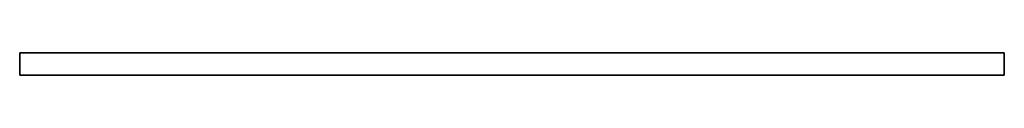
# Model space of a CAD drawing. Header units: millimetres. Extents: x 0 to 2500, y -2 to 55.
import ezdxf

# ---------------------------------------------------------------- set-up
doc = ezdxf.new("R2010")
doc.units = ezdxf.units.MM
doc.header["$LTSCALE"] = 10
doc.layers.add('--Decke1_BESCH_sich_laufhor_hilf', color=1, linetype='Continuous')
doc.layers.add('--Decke1_BESCH_sich_laufhor_hilf_wnz', color=1, linetype='Continuous')

msp = doc.modelspace()

# ---------------------------------------------------------------- linework, layer by layer
at = {"layer": '--Decke1_BESCH_sich_laufhor_hilf_wnz'}
msp.add_polyline3d([(0, 55, -3), (0, 55, -3), (0, 55, -3), (0, 55, -3), (0, 55, -3), (0, 55, -3), (0, 55, 21.5), (0, -2, 21.5), (0, -2, -3), (0, -2, 21.5), (2500, -2, 21.5), (2500, -2, -3), (2500, -2, 21.5), (2500, 55, 21.5), (2500, 55, -3), (2500, 55, 21.5), (0, 55, 21.5), (0, 55, -3), (0, -2, -3), (2500, -2, -3), (2500, 55, -3), (0, 55, -3)], dxfattribs=at)

# ---------------------------------------------------------------- meshes
at = {"layer": '--Decke1_BESCH_sich_laufhor_hilf'}
mesh = msp.add_polymesh((6, 3), dxfattribs=at)
for k, corner in enumerate([(2500, 55, -3), (2500, 55, 21.5), (2500, 55, 21.5), (0, 55, -3), (0, 55, 21.5), (0, 55, 21.5), (0, -2, -3), (0, -2, 21.5), (0, 55, 21.5), (2500, -2, -3), (2500, -2, 21.5), (2500, 55, 21.5), (2500, -2, -3), (2500, -2, -3), (2500, 55, -3), (0, -2, -3), (0, -2, -3), (0, 55, -3)]):
    mesh.set_mesh_vertex(divmod(k, 3), corner)

doc.saveas('drawing.dxf')
